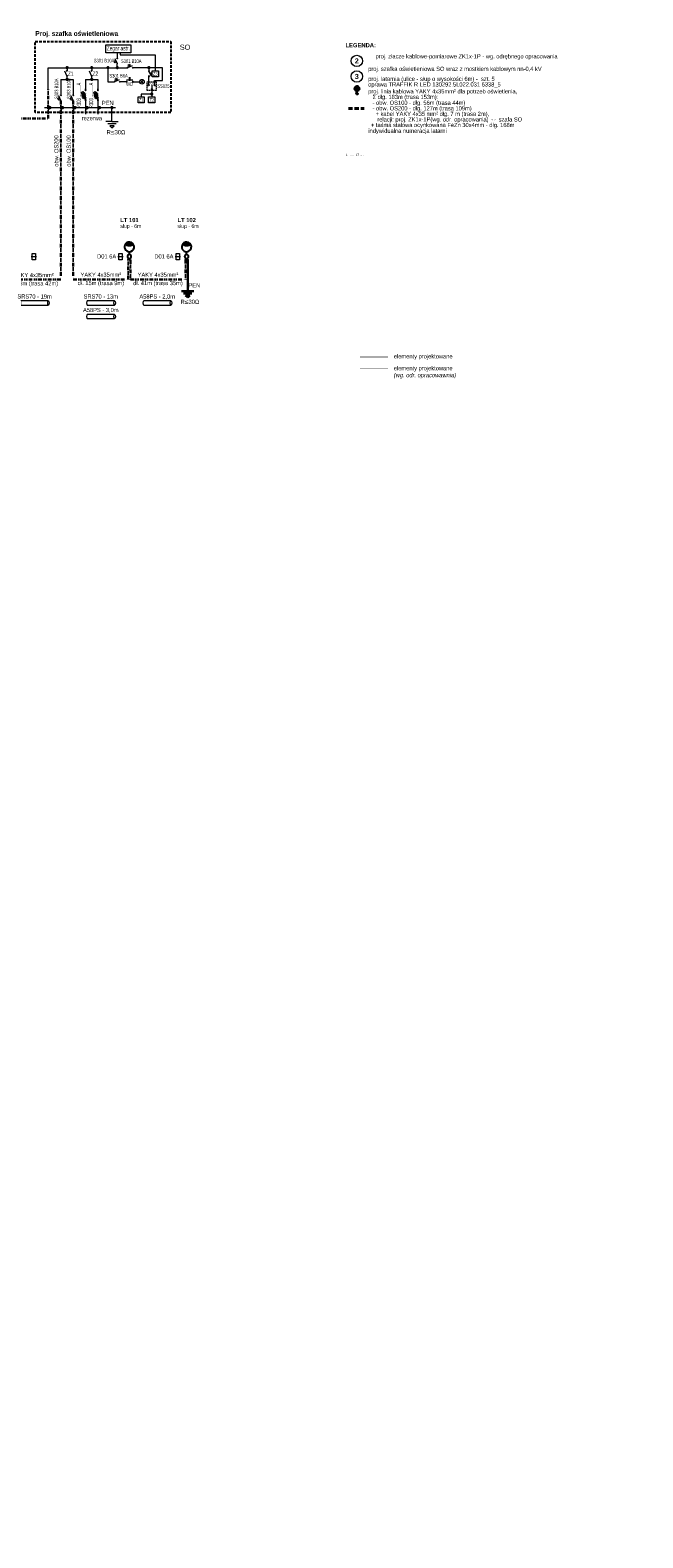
# Model space of a CAD drawing. Extents: x 0 to 6479891, y 0 to 5952178.
# Tile 4 of 4: x 6479597 to 6479891, y 5951451 to 5952175. Entities that reach past the tile are written whole.
import ezdxf
from ezdxf import colors
from ezdxf.entities.mleader import LeaderData, LeaderLine
from ezdxf.enums import TextEntityAlignment as Align
from ezdxf.math import Vec2, Vec3

# ---------------------------------------------------------------- set-up
doc = ezdxf.new("R2010")
doc.units = 0
doc.header["$MEASUREMENT"] = 0
doc.set_wipeout_variables(frame=1)
for name, pattern in [('DASHED', [19.05, 12.7, -6.35]), ('DIVIDE', [1.25, 0.5, -0.25, 0, -0.25, 0, -0.25]), ('HIDDEN', [9.525, 6.35, -3.175]), ('L_0_04', [1.5, 1, -0.5])]:
    doc.linetypes.add(name, pattern=pattern)
doc.layers.get('0').update_dxf_attribs({"color": 8, "linetype": 'CONTINUOUS', "lineweight": 13})
for name, color, linetype, lineweight in [('E_proj_nn_opisy', 7, 'CONTINUOUS', 9), ('E_proj_opisy', 7, 'CONTINUOUS', 13), ('E_proj_osłona r._wg. odr. oprac.', 104, 'CONTINUOUS', 13), ('E_proj_osłona rurowa', 1, 'HIDDEN', 20), ('E_proj_ośw_latarnia O8', 1, 'CONTINUOUS', 35), ('E_proj_ośw_linia', 1, 'L_0_04', 40), ('E_proj_ośw_opisy_latarnie', 230, 'CONTINUOUS', 13), ('E_proj_oświetlenie', 1, 'CONTINUOUS', 20), ('E_proj_urządzenia', 1, 'CONTINUOUS', 25), ('E_proj_urządzenia_wg. odr. oprac.', 104, 'CONTINUOUS', 20)]:
    doc.layers.add(name, color=color, linetype=linetype, lineweight=lineweight)
doc.styles.add('0PISY', font='arial.ttf', dxfattribs={"width": 0.8})
doc.styles.add('Andy', font='arial.ttf', dxfattribs={"height": 2})
doc.styles.add('Andy 14', font='arial.ttf', dxfattribs={"height": 2.8})
doc.styles.add('Andy B', font='arialbd.ttf', dxfattribs={"height": 1.8})
doc.styles.add('Narrow', font='ARIALN.TTF', dxfattribs={"height": 2})
doc.styles.get("Standard").update_dxf_attribs({"font": 'simplex.shx', "width": 0.85})

# ---------------------------------------------------------------- blocks, each defined once
blk = doc.blocks.new('osłona rurowa')
at = {"layer": 'E_proj_osłona rurowa', "color": 1, "linetype": 'Continuous', "lineweight": 13, "ltscale": 5}
for points in [[(-6.58, 1), (6.52, 1)], [(6.52, -1.01), (-6.58, -1.01)]]:
    blk.add_lwpolyline(points, dxfattribs=at)
at = {"layer": 'E_proj_osłona rurowa', "color": 1, "linetype": 'Continuous', "lineweight": 13, "ltscale": 5, "extrusion": (0, 0, -1)}
blk.add_ellipse((-6.58, -0.01), major_axis=(0, -1), ratio=0.370043, dxfattribs=at)
blk.add_ellipse((6.52, -0.01), major_axis=(0, -1), ratio=0.370043, start_param=3.141593, end_param=6.283185, dxfattribs=at)
at = {"layer": 'E_proj_opisy', "style": 'Andy'}
for tag, p in [('OSŁONA', (-0.03, 3.13)), ('DŁUGOŚĆ', (-0.05, -1.43))]:
    blk.add_attdef(tag, text='', height=2, dxfattribs=at).set_placement(p, align=Align.MIDDLE_CENTER)
blk = doc.blocks.new('opis_wieloninia')
at = {"lineweight": 0, "transparency": 16777216}
blk.add_wipeout([(-0.52, 1.93), (-0.62, 1.9), (-0.73, 1.86), (-0.81, 1.82), (-0.99, 1.73), (-1.12, 1.65), (-1.25, 1.56), (-1.38, 1.44), (-1.5, 1.32), (-1.61, 1.18), (-1.74, 0.97), (-1.83, 0.8), (-1.9, 0.63), (-1.94, 0.46), (-1.98, 0.24), (-2, 0), (-1.99, -0.21), (-1.92, -0.56), (-1.81, -0.85), (-1.66, -1.11), (-1.47, -1.36), (-1.28, -1.53), (-1.07, -1.68), (-0.85, -1.81), (-0.52, -1.93), (-0.3, -1.97), (0, -2), (0.32, -1.97), (0.68, -1.88), (0.97, -1.75), (1.23, -1.57), (1.41, -1.41), (1.61, -1.18), (1.81, -0.85), (1.93, -0.51), (1.99, -0.19), (1.99, 0.16), (1.92, 0.54), (1.86, 0.73), (1.74, 0.98), (1.57, 1.24), (1.35, 1.47), (1.15, 1.63), (0.91, 1.78), (0.68, 1.88), (0.42, 1.95), (0.32, 1.97), (0.19, 1.99), (0.09, 1.99), (-0.06, 2), (-0.17, 1.99), (-0.27, 1.98), (-0.32, 1.97)], dxfattribs=at)
at = {"linetype": 'Continuous', "transparency": 16777216}
blk.add_circle((0, 0), 2, dxfattribs=at)
at = {"layer": 'E_proj_opisy', "transparency": 16777216, "style": 'Andy B'}
blk.add_attdef('NR', text='', height=1.8, dxfattribs=at).set_placement((0, 0), align=Align.MIDDLE_CENTER)
blk = doc.blocks.new('_None')
blk = doc.blocks.new('*U5')
h = blk.add_hatch(color=256)
edge = h.paths.add_edge_path()
edge.add_arc((1.32, -2.36), 1.02, 257.45599, 342.6209)
edge.add_arc((1.83, -3.24), 0.743, 51.32967, 188.74722)
h = blk.add_hatch(color=256)
edge = h.paths.add_edge_path()
edge.add_arc((1.33, -2.35), 1.02, 257.45599, 342.6209)
edge.add_arc((1.84, -3.24), 0.743, 51.32967, 188.74722)
blk.add_lwpolyline([(0.18, 0.1), (0.37, -0.25), (0.02, -0.44), (-0.17, -0.1)], close=True)
at = {"flags": 128}
blk.add_lwpolyline([(0.2, -0.35), (0.82, -1.46)], dxfattribs=at)
blk.add_lwpolyline([(1.1, -3.35, 0.389707), (2.3, -2.66), (2.3, -2.66, 0.683546)], format="xyb", close=True)
blk.add_lwpolyline([(1.1, -3.35, 0.389707), (2.3, -2.66), (2.3, -2.66, 0.683546)], format="xyb", close=True)
for centre, radius in [((0.1, -0.17), 0.1), ((1.33, -2.35), 1.02)]:
    blk.add_circle(centre, radius)
blk = doc.blocks.new('oprawa drogi')
at = {"linetype": 'Continuous'}
blk.add_hatch(color=256, dxfattribs=at).paths.add_polyline_path([(1.86, 6.03, -0.499961), (-1.86, 6.03, -0.500018)])
for points in [[(0, 0.93, -1), (0, -0.93, -1), (0, 0.93), (0, 2.32, -1.618034), (1.86, 6.03, -0.618034), (0, 2.32)], [(-1.86, 6.03, 0.499961), (1.86, 6.03)]]:
    blk.add_lwpolyline(points, format="xyb", dxfattribs=at)

msp = doc.modelspace()

# ---------------------------------------------------------------- linework, layer by layer
at = {"layer": 'E_proj_oświetlenie', "linetype": 'Continuous'}
for p, q in [((6479621.78, 5952143), (6479623.39, 5952144.86)), ((6479622.22, 5952141.89), (6479623.82, 5952143.75)), ((6479627.69, 5952142.99), (6479629.3, 5952144.86)), ((6479628.13, 5952141.88), (6479629.73, 5952143.75)), ((6479636.32, 5952130.8), (6479636.32, 5952137.55))]:
    msp.add_line(p, q, dxfattribs=at)
at = {"layer": 'E_proj_oświetlenie', "linetype": 'HIDDEN'}
for p, q in [((6479636.32, 5952130.8), (6479633.32, 5952130.8)), ((6479638.32, 5952129.8), (6479634.32, 5952129.8)), ((6479635.32, 5952128.8), (6479636.32, 5952127.8)), ((6479637.32, 5952128.8), (6479635.32, 5952128.8)), ((6479636.32, 5952130.8), (6479639.32, 5952130.8)), ((6479636.32, 5952127.8), (6479637.32, 5952128.8))]:
    msp.add_line(p, q, dxfattribs=at)
at = {"layer": 'E_proj_oświetlenie', "linetype": 'Continuous', "ltscale": 0.1}
for p, q in [((6479600.13, 5952065.95), (6479597.63, 5952065.95)), ((6479641.67, 5952065.94), (6479639.17, 5952065.94)), ((6479669.15, 5952065.94), (6479666.65, 5952065.94))]:
    msp.add_line(p, q, dxfattribs=at)
at = {"layer": 'E_proj_oświetlenie', "linetype": 'Continuous'}
msp.add_lwpolyline([(6479633.39, 5952167.64), (6479645.39, 5952167.64), (6479645.39, 5952163.88), (6479633.39, 5952163.88)], close=True, dxfattribs=at)
at = {"layer": 'E_proj_oświetlenie', "flags": 128}
for points in [[(6479638.87, 5952163.88), (6479638.87, 5952161.23), (6479639.08, 5952161.44), (6479638.65, 5952161.02), (6479638.87, 5952161.23), (6479638.65, 5952161.44), (6479639.08, 5952161.02)], [(6479614.82, 5952156.72), (6479614.82, 5952155.27), (6479615.04, 5952155.48), (6479614.6, 5952155.06), (6479614.82, 5952155.27), (6479614.6, 5952155.48), (6479615.04, 5952155.06)], [(6479626.64, 5952156.72), (6479626.64, 5952155.27), (6479626.86, 5952155.48), (6479626.43, 5952155.06), (6479626.64, 5952155.27), (6479626.43, 5952155.48), (6479626.86, 5952155.06)], [(6479638.19, 5952160.18), (6479637.57, 5952159.84), (6479637.52, 5952159.93), (6479637.21, 5952159.63), (6479637.63, 5952159.73), (6479637.57, 5952159.83)], [(6479638.42, 5952159.68), (6479638.11, 5952159.51), (6479638.32, 5952159.16), (6479637.95, 5952158.97), (6479637.76, 5952159.32), (6479637.36, 5952159.11)], [(6479644.8, 5952157.18), (6479644.62, 5952157.48), (6479644.27, 5952157.28), (6479644.09, 5952157.64), (6479644.44, 5952157.83), (6479644.22, 5952158.23)], [(6479645.3, 5952157.4), (6479644.95, 5952158.02), (6479645.04, 5952158.07), (6479644.75, 5952158.38), (6479644.84, 5952157.96), (6479644.94, 5952158.02)], [(6479611.87, 5952151.11), (6479611.86, 5952146.04)], [(6479611.87, 5952151.11), (6479617.77, 5952151.11)], [(6479617.79, 5952151.11), (6479617.79, 5952146.18)], [(6479623.69, 5952151.11), (6479623.69, 5952146.18)], [(6479623.69, 5952151.11), (6479629.6, 5952151.11)], [(6479629.6, 5952151.11), (6479629.6, 5952146.18)], [(6479638.59, 5952150.42), (6479638.42, 5952150.72), (6479638.07, 5952150.52), (6479637.88, 5952150.88), (6479638.23, 5952151.07), (6479638.02, 5952151.48)], [(6479639.09, 5952150.65), (6479638.75, 5952151.26), (6479638.84, 5952151.32), (6479638.55, 5952151.63), (6479638.64, 5952151.21), (6479638.74, 5952151.26)], [(6479646.36, 5952150.68), (6479645.1, 5952150.68), (6479645.1, 5952151.84), (6479645.26, 5952151.84), (6479644.44, 5952151.84), (6479644.63, 5952151.84), (6479644.63, 5952150.68), (6479645.1, 5952150.68), (6479643.36, 5952150.68)], [(6479651.51, 5952150.79), (6479649.91, 5952149.17)], [(6479649.92, 5952150.77), (6479651.53, 5952149.16)], [(6479654.06, 5952148.51), (6479654.06, 5952152.7), (6479653.85, 5952152.49), (6479654.28, 5952152.91), (6479654.06, 5952152.7), (6479654.28, 5952152.49), (6479653.85, 5952152.91)], [(6479655.6, 5952154.01), (6479654.52, 5952154.01)], [(6479655.6, 5952153.53), (6479654.74, 5952153.53)], [(6479611.18, 5952142.34), (6479610.56, 5952141.99), (6479610.51, 5952142.09), (6479610.2, 5952141.79), (6479610.62, 5952141.88), (6479610.56, 5952141.99)], [(6479611.4, 5952141.84), (6479611.1, 5952141.67), (6479611.3, 5952141.32), (6479610.94, 5952141.13), (6479610.75, 5952141.48), (6479610.35, 5952141.26)], [(6479611.86, 5952146.04), (6479611.86, 5952143.39), (6479612.07, 5952143.6), (6479611.64, 5952143.18), (6479611.86, 5952143.39), (6479611.64, 5952143.6), (6479612.07, 5952143.18)], [(6479617.1, 5952142.34), (6479616.49, 5952141.99), (6479616.44, 5952142.09), (6479616.13, 5952141.79), (6479616.55, 5952141.88), (6479616.49, 5952141.99)], [(6479617.33, 5952141.84), (6479617.03, 5952141.67), (6479617.23, 5952141.32), (6479616.87, 5952141.13), (6479616.68, 5952141.48), (6479616.28, 5952141.26)], [(6479617.79, 5952146.04), (6479617.79, 5952143.39), (6479618, 5952143.6), (6479617.57, 5952143.18), (6479617.79, 5952143.39), (6479617.57, 5952143.6), (6479618, 5952143.18)], [(6479655.39, 5952144.06), (6479650.36, 5952144.06), (6479650.36, 5952142.74)], [(6479655.4, 5952148.27), (6479655.4, 5952146.64)], [(6479655.4, 5952146.23), (6479655.4, 5952142.74)], [(6479605.74, 5952136.09), (6479606.51, 5952137.55)], [(6479611.86, 5952136.09), (6479612.62, 5952137.55)], [(6479617.77, 5952136.09), (6479618.54, 5952137.55)], [(6479623.68, 5952140.72), (6479623.68, 5952134.39)], [(6479623.68, 5952136.09), (6479624.45, 5952137.55)], [(6479629.59, 5952140.72), (6479629.59, 5952134.39)], [(6479629.59, 5952136.09), (6479630.35, 5952137.55)]]:
    msp.add_lwpolyline(points, dxfattribs=at)
at = {"layer": 'E_proj_oświetlenie', "linetype": 'Continuous', "flags": 128}
for points in [[(6479640.35, 5952163.88), (6479640.35, 5952162.87), (6479657.08, 5952162.87), (6479657.08, 5952155.27)], [(6479656.75, 5952148.52), (6479656.75, 5952150.53), (6479660.52, 5952150.53), (6479660.52, 5952156.72), (6479648.83, 5952156.72), (6479646.34, 5952156.72), (6479646.55, 5952156.51), (6479646.14, 5952156.94), (6479646.34, 5952156.72), (6479646.55, 5952156.94), (6479646.14, 5952156.51)], [(6479604.02, 5952137.55), (6479638.03, 5952137.55)]]:
    msp.add_lwpolyline(points, dxfattribs=at)
for points in [[(6479605.75, 5952146.18), (6479605.75, 5952156.72), (6479643.63, 5952156.72, -0.806869), (6479643.95, 5952156.79, 0.805841), (6479643.63, 5952156.72, 1.239359), (6479643.95, 5952156.79), (6479646.11, 5952157.77)], [(6479634.42, 5952156.72), (6479634.42, 5952149.97), (6479637.43, 5952149.97, -0.806869), (6479637.75, 5952150.03, 0.805841), (6479637.43, 5952149.97, 1.239359), (6479637.75, 5952150.03), (6479639.91, 5952151.02)], [(6479623.68, 5952140.72), (6479623.68, 5952140.84, 1.13529), (6479623.59, 5952141.36, 0.769504), (6479623.68, 5952140.84, 1.13529), (6479623.59, 5952141.36), (6479623.46, 5952141.7), (6479623.92, 5952141.88), (6479622.63, 5952145.18), (6479622.17, 5952145), (6479623.46, 5952141.7), (6479622.99, 5952141.52), (6479622.43, 5952142.92), (6479623.61, 5952144.29), (6479622.01, 5952142.42), (6479622.43, 5952142.92), (6479621.68, 5952144.81), (6479622.17, 5952145), (6479622.04, 5952145.33)], [(6479629.59, 5952140.72), (6479629.59, 5952140.84, 1.13529), (6479629.49, 5952141.36, 0.769504), (6479629.59, 5952140.84, 1.13529), (6479629.49, 5952141.36), (6479629.36, 5952141.7), (6479629.83, 5952141.88), (6479628.54, 5952145.18), (6479628.08, 5952145), (6479629.36, 5952141.7), (6479628.9, 5952141.52), (6479628.34, 5952142.92), (6479629.52, 5952144.29), (6479627.91, 5952142.42), (6479628.34, 5952142.92), (6479627.58, 5952144.81), (6479628.08, 5952145), (6479627.94, 5952145.33)]]:
    msp.add_lwpolyline(points, format="xyb", dxfattribs=at)
at = {"layer": 'E_proj_oświetlenie', "flags": 128}
for points in [[(6479638.87, 5952156.84), (6479638.87, 5952158.51, -0.806869), (6479638.8, 5952158.84, 0.805841), (6479638.87, 5952158.51, 1.239359), (6479638.8, 5952158.84), (6479637.82, 5952161)], [(6479654.04, 5952156.61), (6479654.04, 5952155.24, -0.806869), (6479654.1, 5952154.92, 0.805841), (6479654.04, 5952155.24, 1.239359), (6479654.1, 5952154.92), (6479655.09, 5952152.76)], [(6479614.82, 5952151.11), (6479614.82, 5952152.56, -0.806869), (6479614.75, 5952152.88, 0.805841), (6479614.82, 5952152.56, 1.239359), (6479614.75, 5952152.88), (6479613.77, 5952155.04)], [(6479626.64, 5952151.11), (6479626.64, 5952152.56, -0.806869), (6479626.58, 5952152.88, 0.805841), (6479626.64, 5952152.56, 1.239359), (6479626.58, 5952152.88), (6479625.59, 5952155.04)], [(6479643.15, 5952149.97, -0.939266), (6479643.54, 5952150.01, -1.039165), (6479643.15, 5952149.97), (6479640.14, 5952149.97), (6479640.35, 5952149.75), (6479639.93, 5952150.18), (6479640.14, 5952149.97), (6479640.35, 5952150.18), (6479639.93, 5952149.75)], [(6479646.57, 5952149.97, 0.939266), (6479646.18, 5952150.01, 1.039165), (6479646.57, 5952149.97), (6479649.57, 5952149.97)], [(6479611.86, 5952138.99), (6479611.86, 5952140.67, -0.806869), (6479611.79, 5952140.99, 0.805841), (6479611.86, 5952140.67, 1.239359), (6479611.79, 5952140.99), (6479610.8, 5952143.15)], [(6479617.79, 5952138.99), (6479617.79, 5952140.67, -0.806869), (6479617.72, 5952140.99, 0.805841), (6479617.79, 5952140.67, 1.239359), (6479617.72, 5952140.99), (6479616.73, 5952143.15)], [(6479623.69, 5952146.18, 1.04088), (6479623.69, 5952145.65, 0.960726), (6479623.69, 5952146.18), (6479623.39, 5952146.18), (6479623.97, 5952146.18), (6479623.69, 5952146.18), (6479623.69, 5952146.57)], [(6479629.6, 5952146.18, 1.04088), (6479629.6, 5952145.65, 0.960726), (6479629.6, 5952146.18), (6479629.3, 5952146.18), (6479629.87, 5952146.18), (6479629.6, 5952146.18), (6479629.6, 5952146.57)]]:
    msp.add_lwpolyline(points, format="xyb", dxfattribs=at)
at = {"layer": 'E_proj_oświetlenie', "linetype": 'HIDDEN', "lineweight": 9, "ltscale": 0.1}
msp.add_lwpolyline([(6479653.27, 5952149.99), (6479657.53, 5952149.99), (6479657.53, 5952145.73), (6479653.27, 5952145.73)], close=True, dxfattribs=at)
at = {"layer": 'E_proj_oświetlenie'}
for points in [[(6479655.6, 5952155.27), (6479658.58, 5952155.27), (6479658.58, 5952152.29), (6479655.6, 5952152.29)], [(6479648.86, 5952142.74), (6479651.84, 5952142.74), (6479651.84, 5952139.76), (6479648.86, 5952139.76)], [(6479653.91, 5952142.74), (6479656.89, 5952142.74), (6479656.89, 5952139.76), (6479653.91, 5952139.76)]]:
    msp.add_lwpolyline(points, close=True, dxfattribs=at)
at = {"layer": 'E_proj_oświetlenie', "linetype": 'Continuous', "ltscale": 0.1}
for points in [[(6479599.63, 5952064.45), (6479598.13, 5952064.45), (6479598.13, 5952067.45), (6479599.63, 5952067.45)], [(6479641.17, 5952064.44), (6479639.67, 5952064.44), (6479639.67, 5952067.44), (6479641.17, 5952067.44)], [(6479668.65, 5952064.44), (6479667.15, 5952064.44), (6479667.15, 5952067.44), (6479668.65, 5952067.44)]]:
    msp.add_lwpolyline(points, close=True, dxfattribs=at)
at = {"layer": 'E_proj_oświetlenie', "lineweight": 40}
for centre in [(6479614.82, 5952156.72), (6479626.64, 5952156.72), (6479634.42, 5952156.72), (6479638.87, 5952156.72), (6479654.04, 5952156.72), (6479614.82, 5952151.11), (6479626.64, 5952151.11), (6479655.39, 5952144.06), (6479606.51, 5952137.55), (6479612.62, 5952137.55), (6479618.54, 5952137.55), (6479624.45, 5952137.55), (6479630.35, 5952137.55), (6479636.32, 5952137.55)]:
    msp.add_circle(centre, 0.112, dxfattribs=at)
at = {"layer": 'E_proj_oświetlenie'}
for centre, radius in [((6479650.71, 5952149.96), 1.14), ((6479654.06, 5952148.31), 0.202), ((6479655.4, 5952146.44), 0.202), ((6479656.74, 5952148.32), 0.202)]:
    msp.add_circle(centre, radius, dxfattribs=at)
at = {"layer": 'E_proj_urządzenia', "linetype": 'DIVIDE', "lineweight": 30, "ltscale": 3.5}
for p, q in [((6479644.46, 5952065.15), (6479644.14, 5952064.39)), ((6479671.93, 5952065.15), (6479671.62, 5952064.39)), ((6479671.62, 5952064.39), (6479671.62, 5952055.03)), ((6479672.35, 5952065.15), (6479672.67, 5952064.39))]:
    msp.add_line(p, q, dxfattribs=at)
at = {"layer": 'E_proj_urządzenia', "lineweight": 30, "ltscale": 3.5}
for p, q in [((6479672.67, 5952064.39), (6479672.67, 5952049.38)), ((6479672.67, 5952049.38), (6479669.67, 5952049.38)), ((6479674.67, 5952048.38), (6479670.67, 5952048.38)), ((6479672.67, 5952049.38), (6479675.67, 5952049.38)), ((6479671.67, 5952047.38), (6479672.67, 5952046.38)), ((6479673.67, 5952047.38), (6479671.67, 5952047.38)), ((6479672.67, 5952046.38), (6479673.67, 5952047.38))]:
    msp.add_line(p, q, dxfattribs=at)
at = {"layer": 'E_proj_urządzenia', "linetype": 'DASHED', "ltscale": 0.1}
msp.add_lwpolyline([(6479599.47, 5952169.28), (6479664.58, 5952169.28), (6479664.58, 5952135.19), (6479599.47, 5952135.19)], close=True, dxfattribs=at)
at = {"layer": 'E_proj_urządzenia', "linetype": 'DIVIDE', "lineweight": 30, "ltscale": 3.5}
for points in [[(6479556.95, 5952141.23), (6479556.95, 5952132.37), (6479605.74, 5952132.37), (6479605.75, 5952146.18)], [(6479611.86, 5952140.84), (6479611.86, 5952055.03), (6479585.5, 5952055.03), (6479585.5, 5952064.41)], [(6479617.79, 5952140.84), (6479617.77, 5952055.03), (6479644.14, 5952055.02), (6479644.14, 5952064.39)], [(6479644.9, 5952065.16), (6479645.22, 5952064.4)], [(6479645.23, 5952064.37), (6479645.23, 5952055.03), (6479671.62, 5952055.03)]]:
    msp.add_lwpolyline(points, dxfattribs=at)

# ---------------------------------------------------------------- block references
at = {"layer": 'E_proj_urządzenia'}
ref = msp.add_blockref('osłona rurowa', (6479631.02, 5952043.77), dxfattribs=dict(at, xscale=-1))
ref.add_attrib('OSŁONA', 'SRS70 - 13m', dxfattribs={"layer": '0', "height": 2, "style": 'Narrow'}).set_placement((6479630.96, 5952046.89), align=Align.MIDDLE_CENTER)
ref = msp.add_blockref('osłona rurowa', (6479658.1, 5952043.77), dxfattribs=dict(at, xscale=-1))
ref.add_attrib('OSŁONA', 'A58PS - 2,0m', dxfattribs={"layer": '0', "height": 2, "style": 'Narrow'}).set_placement((6479658.04, 5952046.89), align=Align.MIDDLE_CENTER)

# ---------------------------------------------------------------- texts
at = {"layer": 'E_proj_nn_opisy', "insert": (6479748.37, 5952168.49), "char_height": 3.6, "attachment_point": 1, "line_spacing_factor": 0.8, "style": '0PISY', "bg_fill": 3, "box_fill_scale": 1.5, "bg_fill_color": 256, "bg_fill_transparency": 0}
msp.add_mtext('{\\fArial|b1|i0|c238|p34;\\H0.55556x;\\W1;\\A1;LEGENDA:\\P\\P\\pxi-3,l3;\\fArial Narrow|b0|i0|c238|p34;^I\\C104;\\H1.00002x;proj. złacze kablowe-pomiarowe ZK1x-1P \\fArial Narrow|b0|i1|c238|p34;- \\fArial Narrow|b0|i0|c238|p34;wg. odrębnego opracowania}\\P\\pi*,l*;\\fArial Narrow|b0|i0|c238|p34;\\H0.555571x;\\W1;{\\A1;\\P\\pxi0,l0;\\fArial|b0|i0|c238|p34;\\H0.25x;\\P\\H4x;              \\fArial Narrow|b0|i0|c238|p34;proj. szafka oświetleniowa SO wraz z mostkiem kablowym nn-0,4 kV\\P\\H0.54999x;\\P\\fArial|b0|i0|c238|p34;\\H0.45456x;\\P\\H3.999988x;              \\fArial Narrow|b0|i0|c238|p34;proj. latarnia (ulice - słup o wysokości 6m) -  szt. 5\\P\\fArial|b0|i0|c238|p34;              \\fArial Narrow|b0|i0;oprawa TRAFFIK R LED 130292.5L022.031 6338_5\\fArial|b0|i0|c238|p34;\\H1x;\\P\\H0.25x;\\P\\H4.000002x;              \\fArial Narrow|b0|i0|c238|p34;proj. linia kablowa YAKY 4x35mm² dla potrzeb oświetlenia, \\P}\\H1.000014x;                 \\fArial Narrow|b0|i0|c0|p34;Σ \\fArial Narrow|b0|i0|c238|p34;dłg.{\\A1; 183m (trasa 153m):\\P\\H0.05x;\\P\\H20.00036x;                 - obw. OS100 - dłg. 56m (trasa 44m)\\P                 - obw. OS200 - dłg. 127m (trasa 109m)\\P\\pi-3,l3;^I+\\H0.99999x; kabel YAKY 4x35 mm² dłg. 7 m (trasa 2m), \\P\\pi0,l0;                    relacji:}\\fArial Narrow|b0|i0|c134|p34;\\H0.99999x; \\fArial Narrow|b0|i0|c238|p34;proj. ZK{\\A1;1x-1P(wg. odr. opracowania) }\\fArial Narrow|b0|i0|c134|p34;↔\\fArial Narrow|b0|i0|c238|p34; szafa S\\A1;O\\P                + taśma stalowa ocynkowana FeZn 30x4mm - dłg. 168m \\P\\H0.05x;\\P\\fArial|b0|i0|c238|p34; \\H20.00036x;              \\fArial Narrow|b0|i0|c238|p34;indywidualna \\H0.99999x;numeracja latarni\\fArial|b0|i0|c238|p34;\\H0.05x;\\P\\H0.99999x;              ', dxfattribs=at)
at = {"layer": 'E_proj_opisy', "color": 7, "insert": (6479599.58, 5952174.27), "char_height": 2.3, "width": 48.9208, "attachment_point": 1, "line_spacing_factor": 0.9, "style": 'Andy'}
msp.add_mtext('{\\fArial Narrow|b1|i0|c238|p34;\\C1;Proj. szafka oświetleniowa}', dxfattribs=at)
at = {"layer": 'E_proj_opisy', "color": 1, "transparency": 33554687, "insert": (6479771.52, 5952017.86), "char_height": 2, "attachment_point": 4, "style": 'Narrow'}
msp.add_mtext('elementy projektowane', dxfattribs=at)
at = {"layer": 'E_proj_oświetlenie', "linetype": 'Continuous', "style": 'Narrow'}
msp.add_text('PEN', height=2, dxfattribs=at).set_placement((6479631.52, 5952138.8))
at = {"layer": 'E_proj_oświetlenie', "color": 1, "insert": (6479639.39, 5952165.73), "char_height": 2, "width": 14.412, "attachment_point": 5, "style": 'Narrow'}
msp.add_mtext('\\pxqc;\\W0.8;Zegar astr.', dxfattribs=at)
at = {"layer": 'E_proj_oświetlenie', "width": 14.412, "attachment_point": 5, "style": 'Narrow'}
for s, insert, char_height in [('\\pxqc;{\\W0.8;S301 B10A}', (6479632.53, 5952160.11), 1.7), ('\\pxqc;{\\W0.8;S301 B10A}', (6479645.59, 5952159.86), 1.7), ('\\pxqc;{\\W0.8;Z1}', (6479616.56, 5952153.88), 2), ('\\pxqc;{\\W0.8;Z2}', (6479628.38, 5952153.88), 2), ('\\pxqc;\\W0.8;S301 B6A', (6479639.51, 5952152.84), 1.7), ('\\pxqc;{\\W0.8;WD}', (6479644.75, 5952148.82), 1.7), ('\\pxqc;{\\W0.8;1}', (6479653.58, 5952148.32), 1.6), ('\\pxqc;{\\W0.8;0}', (6479655.39, 5952149.23), 1.6), ('\\pxqc;{\\W0.8;Z3}', (6479657.1, 5952153.78), 1.7), ('\\pxqc;{\\W0.8;2}', (6479657.22, 5952148.32), 1.6), ('\\pxqc;{\\W0.8;Z1}', (6479650.4, 5952141.24), 1.7), ('\\pxqc;{\\W0.8;Z2}', (6479655.45, 5952141.24), 1.7), ('\\pxqc;{\\W0.8;SS125}', (6479661.04, 5952147.88), 1.7)]:
    msp.add_mtext(s, dxfattribs=dict(at, insert=insert, char_height=char_height))
at = {"layer": 'E_proj_oświetlenie', "width": 14.412, "rotation": 90, "style": 'Narrow'}
for s, insert, char_height, attachment_point in [('\\pxqc;\\W0.8;S303 B10A', (6479609.7, 5952146.59), 1.7, 5), ('\\pxqc;\\W0.8;S303 B10A', (6479615.57, 5952146.62), 1.7, 5), ('\\pxqc;{\\W0.7;R303 ..........A}', (6479620.41, 5952136.17), 2, 4), ('\\pxqc;{\\W0.7;R303 ..........A}', (6479626.32, 5952136.17), 2, 4)]:
    msp.add_mtext(s, dxfattribs=dict(at, insert=insert, char_height=char_height, attachment_point=attachment_point))
at = {"layer": 'E_proj_oświetlenie', "char_height": 2, "line_spacing_factor": 1.3, "style": 'Narrow'}
for s, insert, attachment_point in [('rezerwa', (6479626.7, 5952132.45), 5), ('R≤30Ω', (6479642.74, 5952125.73), 6), ('PEN', (6479678.66, 5952052.24), 6), ('R≤30Ω', (6479678.2, 5952044.31), 6)]:
    msp.add_mtext(s, dxfattribs=dict(at, insert=insert, attachment_point=attachment_point))
at = {"layer": 'E_proj_oświetlenie', "char_height": 2, "attachment_point": 5, "rotation": 90, "line_spacing_factor": 1.3, "style": 'Narrow'}
for s, insert in [('obw. OS200', (6479609.65, 5952116.72)), ('obw. OS100', (6479615.57, 5952116.72))]:
    msp.add_mtext(s, dxfattribs=dict(at, insert=insert))
at = {"layer": 'E_proj_oświetlenie', "char_height": 2, "attachment_point": 5, "style": 'Narrow'}
for insert in [(6479633.79, 5952066.11), (6479661.27, 5952066.11)]:
    msp.add_mtext('D01 6A', dxfattribs=dict(at, insert=insert))
at = {"layer": 'E_proj_urządzenia', "char_height": 2, "attachment_point": 5, "line_spacing_factor": 1.2, "style": 'Narrow'}
for s, insert in [('YAKY 4x35mm²\\Pdł. 48m (trasa 42m)', (6479598.62, 5952054.88)), ('YAKY 4x35mm²\\Pdł. 15m (trasa 9m)', (6479631.02, 5952055.03)), ('YAKY 4x35mm²\\Pdł. 41m (trasa 35m)', (6479658.4, 5952055.03))]:
    msp.add_mtext(s, dxfattribs=dict(at, insert=insert))
at = {"layer": 'E_proj_urządzenia_wg. odr. oprac.', "transparency": 33554687, "insert": (6479771.52, 5952010.49), "char_height": 2, "width": 76.7361, "attachment_point": 4, "style": 'Narrow'}
msp.add_mtext('elementy projektowane\\P{\\fArial Narrow|b0|i1|c238|p34;(wg. odr. opracowawnia)}', dxfattribs=at)

# ---------------------------------------------------------------- next in the draw order: linework, layer by layer
at = {"layer": 'E_proj_ośw_linia', "ltscale": 2, "transparency": 33554687}
msp.add_lwpolyline([(6479749.71, 5952137.04), (6479757.33, 5952137.04)], dxfattribs=at)

# ---------------------------------------------------------------- next in the draw order: block references
at = {"layer": 'E_proj_ośw_latarnia O8', "xscale": 0.9842519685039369, "yscale": 0.9842519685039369, "zscale": 0.9842519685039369, "rotation": 150.5897143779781}
msp.add_blockref('*U5', (6479753.85, 5952144), dxfattribs=at)

# ---------------------------------------------------------------- next in the draw order: leaders
at = {"layer": 'E_proj_opisy', "linetype": 'Continuous', "transparency": 33554687}
ml = msp.add_multileader_block('Standard', dxfattribs=at)
ml.set_content('opis_wieloninia', color=256, scale=1.365354)
ml.set_attribute('NR', '3', width=0)
ml.set_leader_properties(color=256, linetype='ByLayer', lineweight=-1)
ml.build(insert=Vec2(0, 0))
ml.multileader.update_dxf_attribs({"has_text_frame": 1, "text_right_attachment_type": 6, "dogleg_length": 0.3, "arrow_head_size": 1.02, "block_connection_type": 1})
ctx = ml.context
ctx.base_point, ctx.char_height, ctx.arrow_head_size, ctx.landing_gap_size, ctx.plane_origin, ctx.plane_x_axis, ctx.plane_y_axis = Vec3(6479751.04, 5952152.51), 1.36, 1.02, 0.68, Vec3(6479763.46, 5952156.62), Vec3(0.999998, 0.002204), Vec3(-0.002204, 0.999998)
ctx.right_attachment, ctx.attachment_type = 6, 1
notes = []
notes.append((ctx, [(0, (0, 0, 0), (0, 0), (1, 0), 1, [])]))
ctx.block.insert, ctx.block.rotation = Vec3(6479753.77, 5952152.51), 0.002204
at = {"layer": 'E_proj_osłona r._wg. odr. oprac.', "color": 76, "linetype": 'Continuous', "transparency": 33554687}
ml = msp.add_multileader_block('Standard', dxfattribs=at)
ml.set_content('opis_wieloninia', color=76, scale=1.365354)
ml.set_attribute('NR', '2', width=0)
ml.set_leader_properties(color=256, linetype='ByLayer', lineweight=-1)
ml.build(insert=Vec2(0, 0))
ml.multileader.update_dxf_attribs({"has_text_frame": 1, "text_right_attachment_type": 6, "dogleg_length": 0.3, "arrow_head_size": 1.02, "block_connection_type": 1})
ctx = ml.context
ctx.base_point, ctx.char_height, ctx.arrow_head_size, ctx.landing_gap_size, ctx.plane_origin, ctx.plane_x_axis, ctx.plane_y_axis = Vec3(6479751.04, 5952159.95), 1.36, 1.02, 0.68, Vec3(6479763.46, 5952164.06), Vec3(0.999998, 0.002204), Vec3(-0.002204, 0.999998)
ctx.right_attachment, ctx.attachment_type = 6, 1
notes.append((ctx, [(0, (0, 0, 0), (0, 0), (1, 0), 1, [])]))
ctx.block.insert, ctx.block.rotation = Vec3(6479753.77, 5952159.96), 0.002204
for ctx, leaders in notes:
    for number, flags, end, landing, length, lines in leaders:
        leader = LeaderData()
        leader.index, (leader.has_last_leader_line, leader.has_dogleg_vector, leader.attachment_direction) = number, flags
        leader.last_leader_point, leader.dogleg_vector, leader.dogleg_length = Vec3(end), Vec3(landing), length
        for number, points, colour, breaks in lines:
            line = LeaderLine()
            line.index, line.vertices, line.color, line.breaks = number, Vec3.list(points), colors.encode_raw_color(colour), breaks
            leader.lines.append(line)
        ctx.leaders.append(leader)

# ---------------------------------------------------------------- next in the draw order: leaders
at = {"layer": 'E_proj_ośw_opisy_latarnie'}
ml = msp.add_multileader_mtext('Standard', dxfattribs=at)
ml.set_content('\\A1;LT .....', color=256, style='Narrow')
ml.set_leader_properties(color=256)
ml.set_arrow_properties(name='NONE')
ml.build(insert=Vec2(0, 0))
ml.multileader.update_dxf_attribs({"leader_type": 0, "has_dogleg": 0, "has_text_frame": 1, "text_left_attachment_type": 3, "dogleg_length": 0.36, "arrow_head_size": 0, "scale": 0.7})
ctx = ml.context
ctx.base_point, ctx.scale, ctx.char_height, ctx.arrow_head_size, ctx.landing_gap_size, ctx.plane_origin = Vec3(6479752.85, 5952114.96), 0.7, 1, 0, 0.42, Vec3(6480001.73, 5952345.95)
ctx.left_attachment = 3
notes = []
notes.append((ctx, [(0, (0, 0, 0), (0, 0), (1, 0), 1, [])]))
ctx.mtext.insert, ctx.mtext.defined_height, ctx.mtext.line_spacing_factor, ctx.mtext.flow_direction = Vec3(6479753.27, 5952115.46), 0.924, 0.266667, 5
ctx.mtext.has_bg_fill, ctx.mtext.bg_color, ctx.mtext.bg_scale_factor, ctx.mtext.bg_transparency, ctx.mtext.use_window_bg_color = 1, -1073741824, 1.5, 0, 1
for ctx, leaders in notes:
    for number, flags, end, landing, length, lines in leaders:
        leader = LeaderData()
        leader.index, (leader.has_last_leader_line, leader.has_dogleg_vector, leader.attachment_direction) = number, flags
        leader.last_leader_point, leader.dogleg_vector, leader.dogleg_length = Vec3(end), Vec3(landing), length
        for number, points, colour, breaks in lines:
            line = LeaderLine()
            line.index, line.vertices, line.color, line.breaks = number, Vec3.list(points), colors.encode_raw_color(colour), breaks
            leader.lines.append(line)
        ctx.leaders.append(leader)

# ---------------------------------------------------------------- next in the draw order: leaders
at = {"layer": 'E_proj_ośw_opisy_latarnie', "color": 214, "lineweight": 13}
ml = msp.add_multileader_mtext('Standard', dxfattribs=at)
ml.set_content('\\A1;LT .....', color=214, style='Narrow')
ml.set_leader_properties(color=256)
ml.set_arrow_properties(name='NONE')
ml.build(insert=Vec2(0, 0))
ml.multileader.update_dxf_attribs({"leader_type": 0, "has_dogleg": 0, "has_text_frame": 1, "text_left_attachment_type": 3, "dogleg_length": 0.36, "arrow_head_size": 0, "scale": 0.7})
ctx = ml.context
ctx.base_point, ctx.scale, ctx.char_height, ctx.arrow_head_size, ctx.landing_gap_size, ctx.plane_origin = Vec3(6479748.12, 5952114.97), 0.7, 1, 0, 0.42, Vec3(6480004.18, 5952342.19)
ctx.left_attachment = 3
notes = []
notes.append((ctx, [(0, (0, 0, 0), (0, 0), (1, 0), 1, [])]))
ctx.mtext.insert, ctx.mtext.defined_height, ctx.mtext.line_spacing_factor, ctx.mtext.flow_direction = Vec3(6479748.54, 5952115.47), 0.924, 0.266667, 5
ctx.mtext.has_bg_fill, ctx.mtext.bg_color, ctx.mtext.bg_scale_factor, ctx.mtext.bg_transparency, ctx.mtext.use_window_bg_color = 1, -1073741824, 1.5, 0, 1
for ctx, leaders in notes:
    for number, flags, end, landing, length, lines in leaders:
        leader = LeaderData()
        leader.index, (leader.has_last_leader_line, leader.has_dogleg_vector, leader.attachment_direction) = number, flags
        leader.last_leader_point, leader.dogleg_vector, leader.dogleg_length = Vec3(end), Vec3(landing), length
        for number, points, colour, breaks in lines:
            line = LeaderLine()
            line.index, line.vertices, line.color, line.breaks = number, Vec3.list(points), colors.encode_raw_color(colour), breaks
            leader.lines.append(line)
        ctx.leaders.append(leader)

# ---------------------------------------------------------------- next in the draw order: linework, layer by layer
at = {"layer": 'E_proj_opisy', "color": 1, "transparency": 33554687, "const_width": 0.2}
msp.add_lwpolyline([(6479755.26, 5952017.84), (6479768.8, 5952017.84)], dxfattribs=at)
at = {"layer": 'E_proj_urządzenia_wg. odr. oprac.', "transparency": 33554687, "const_width": 0.2}
msp.add_lwpolyline([(6479755.26, 5952012.47), (6479768.8, 5952012.47)], dxfattribs=at)

# ---------------------------------------------------------------- next in the draw order: block references
at = {"layer": 'E_proj_urządzenia', "xscale": -1}
for p in [(6479644.67, 5952066.06), (6479672.12, 5952066.05)]:
    msp.add_blockref('oprawa drogi', p, dxfattribs=at)

# ---------------------------------------------------------------- next in the draw order: leaders
at = {"layer": 'E_proj_urządzenia', "lineweight": 25}
ml = msp.add_multileader_mtext('Standard', dxfattribs=at)
ml.set_content('SO', color=256, style='Andy 14')
ml.set_leader_properties(color=256, linetype='ByLayer', lineweight=-1)
ml.build(insert=Vec2(0, 0))
ml.multileader.update_dxf_attribs({"has_text_frame": 1, "text_right_attachment_type": 6, "dogleg_length": 0.36, "arrow_head_size": 1.5})
ctx = ml.context
ctx.base_point, ctx.char_height, ctx.arrow_head_size, ctx.landing_gap_size, ctx.plane_origin = Vec3(6479667.37, 5952166.52), 2.5, 1.5, 1.5, Vec3(6479786.52, 5952259.64)
ctx.right_attachment = 6
notes = []
notes.append((ctx, [(0, (0, 0, 0), (0, 0), (1, 0), 1, [])]))
ctx.mtext.insert, ctx.mtext.flow_direction = Vec3(6479668.87, 5952167.79), 5
for ctx, leaders in notes:
    for number, flags, end, landing, length, lines in leaders:
        leader = LeaderData()
        leader.index, (leader.has_last_leader_line, leader.has_dogleg_vector, leader.attachment_direction) = number, flags
        leader.last_leader_point, leader.dogleg_vector, leader.dogleg_length = Vec3(end), Vec3(landing), length
        for number, points, colour, breaks in lines:
            line = LeaderLine()
            line.index, line.vertices, line.color, line.breaks = number, Vec3.list(points), colors.encode_raw_color(colour), breaks
            leader.lines.append(line)
        ctx.leaders.append(leader)

# ---------------------------------------------------------------- next in the draw order: leaders
at = {"layer": 'E_proj_urządzenia'}
ml = msp.add_multileader_mtext('Standard', dxfattribs=at)
ml.set_content('{\\fArial|b1|i0|c238|p34;\\A1;LT 101}\\A1;\\P\\fArial Narrow|b0|i0|c0|p34;\\H0.9x;słup - \\fArial Narrow|b0|i0|c238|p34;6\\fArial Narrow|b0|i0|c0|p34;m', color=256, style='Andy 14')
ml.set_leader_properties()
ml.build(insert=Vec2(0, 0))
ml.multileader.update_dxf_attribs({"has_text_frame": 1, "text_right_attachment_type": 6, "dogleg_length": 0.36, "arrow_head_size": 0.18})
ctx = ml.context
ctx.base_point, ctx.char_height, ctx.arrow_head_size, ctx.landing_gap_size, ctx.plane_origin = Vec3(6479639.49, 5952083.32), 2, 0.18, 0.8, Vec3(6479549.52, 5952305.37)
ctx.right_attachment = 6
notes = []
notes.append((ctx, [(0, (0, 0, 0), (0, 0), (1, 0), 1, [])]))
ctx.mtext.insert, ctx.mtext.line_spacing_factor, ctx.mtext.flow_direction = Vec3(6479640.29, 5952084.57), 0.9, 5
ctx.mtext.has_bg_fill, ctx.mtext.bg_color, ctx.mtext.bg_scale_factor, ctx.mtext.bg_transparency, ctx.mtext.use_window_bg_color = 1, -1073741824, 1.3, 0, 1
for ctx, leaders in notes:
    for number, flags, end, landing, length, lines in leaders:
        leader = LeaderData()
        leader.index, (leader.has_last_leader_line, leader.has_dogleg_vector, leader.attachment_direction) = number, flags
        leader.last_leader_point, leader.dogleg_vector, leader.dogleg_length = Vec3(end), Vec3(landing), length
        for number, points, colour, breaks in lines:
            line = LeaderLine()
            line.index, line.vertices, line.color, line.breaks = number, Vec3.list(points), colors.encode_raw_color(colour), breaks
            leader.lines.append(line)
        ctx.leaders.append(leader)

# ---------------------------------------------------------------- next in the draw order: leaders
ml = msp.add_multileader_mtext('Standard', dxfattribs=at)
ml.set_content('{\\fArial|b1|i0|c238|p34;\\A1;LT 102}\\A1;\\P\\fArial Narrow|b0|i0|c0|p34;\\H0.9x;słup - \\fArial Narrow|b0|i0|c238|p34;6\\fArial Narrow|b0|i0|c0|p34;m', color=256, style='Andy 14')
ml.set_leader_properties()
ml.build(insert=Vec2(0, 0))
ml.multileader.update_dxf_attribs({"has_text_frame": 1, "text_right_attachment_type": 6, "dogleg_length": 0.36, "arrow_head_size": 0.18})
ctx = ml.context
ctx.base_point, ctx.char_height, ctx.arrow_head_size, ctx.landing_gap_size, ctx.plane_origin = Vec3(6479666.95, 5952083.31), 2, 0.18, 0.8, Vec3(6479576.97, 5952305.36)
ctx.right_attachment = 6
notes = []
notes.append((ctx, [(0, (0, 0, 0), (0, 0), (1, 0), 1, [])]))
ctx.mtext.insert, ctx.mtext.line_spacing_factor, ctx.mtext.flow_direction = Vec3(6479667.75, 5952084.56), 0.9, 5
ctx.mtext.has_bg_fill, ctx.mtext.bg_color, ctx.mtext.bg_scale_factor, ctx.mtext.bg_transparency, ctx.mtext.use_window_bg_color = 1, -1073741824, 1.3, 0, 1
for ctx, leaders in notes:
    for number, flags, end, landing, length, lines in leaders:
        leader = LeaderData()
        leader.index, (leader.has_last_leader_line, leader.has_dogleg_vector, leader.attachment_direction) = number, flags
        leader.last_leader_point, leader.dogleg_vector, leader.dogleg_length = Vec3(end), Vec3(landing), length
        for number, points, colour, breaks in lines:
            line = LeaderLine()
            line.index, line.vertices, line.color, line.breaks = number, Vec3.list(points), colors.encode_raw_color(colour), breaks
            leader.lines.append(line)
        ctx.leaders.append(leader)

# ---------------------------------------------------------------- next in the draw order: block references
ref = msp.add_blockref('osłona rurowa', (6479599.29, 5952043.77), dxfattribs=dict(at, xscale=-1))
ref.add_attrib('OSŁONA', 'SRS70 - 19m', dxfattribs={"layer": '0', "height": 2, "style": 'Narrow'}).set_placement((6479599.23, 5952046.89), align=Align.MIDDLE_CENTER)
ref = msp.add_blockref('osłona rurowa', (6479631.02, 5952037.27), dxfattribs=dict(at, xscale=-1))
ref.add_attrib('OSŁONA', 'A58PS - 3,0m', dxfattribs={"layer": '0', "height": 2, "style": 'Narrow'}).set_placement((6479630.96, 5952040.4), align=Align.MIDDLE_CENTER)

doc.saveas('drawing.dxf')
